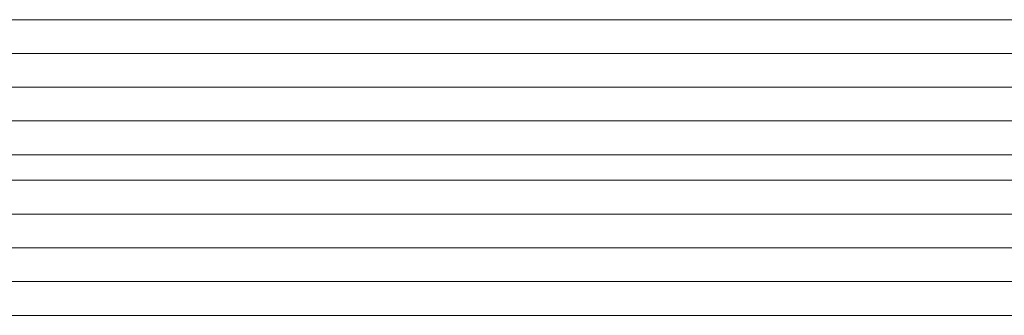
# Model space of a CAD drawing. Extents: x 1911006 to 2186114, y 709265 to 747216.
# Tile 54 of 256: x 1919413 to 1919442, y 735194 to 735203. Entities that reach past the tile are written whole.
import ezdxf

# ---------------------------------------------------------------- set-up
doc = ezdxf.new("R2010")
doc.units = 0
doc.header["$LTSCALE"] = 500
doc.header["$MEASUREMENT"] = 0
doc.layers.add('_MB_kreskowanie_szklo_0.09', color=157, linetype='CONTINUOUS', lineweight=9)
doc.layers.add('_MB_szklo_0.15', color=142, linetype='CONTINUOUS', lineweight=15)

msp = doc.modelspace()

# ---------------------------------------------------------------- linework, layer by layer
at = {"layer": '_MB_kreskowanie_szklo_0.09', "color": 7}
for points in [[(1919470.454, 735202.187), (1919410.454, 735202.187)], [(1919470.454, 735201.187), (1919410.454, 735201.187)], [(1919470.454, 735200.187), (1919410.454, 735200.187)], [(1919470.454, 735197.427), (1919410.454, 735197.427)], [(1919470.454, 735196.427), (1919410.454, 735196.427)], [(1919470.454, 735195.427), (1919410.454, 735195.427)]]:
    msp.add_lwpolyline(points, dxfattribs=at)
at = {"layer": '_MB_szklo_0.15', "color": 7}
for points in [[(1919410.454, 735199.187), (1919470.454, 735199.187), (1919470.454, 735203.187), (1919410.454, 735203.187)], [(1919410.454, 735198.427), (1919470.454, 735198.427), (1919470.454, 735199.187), (1919410.454, 735199.187)], [(1919410.454, 735194.427), (1919470.454, 735194.427), (1919470.454, 735198.427), (1919410.454, 735198.427)]]:
    msp.add_lwpolyline(points, dxfattribs=at)

doc.saveas('drawing.dxf')
